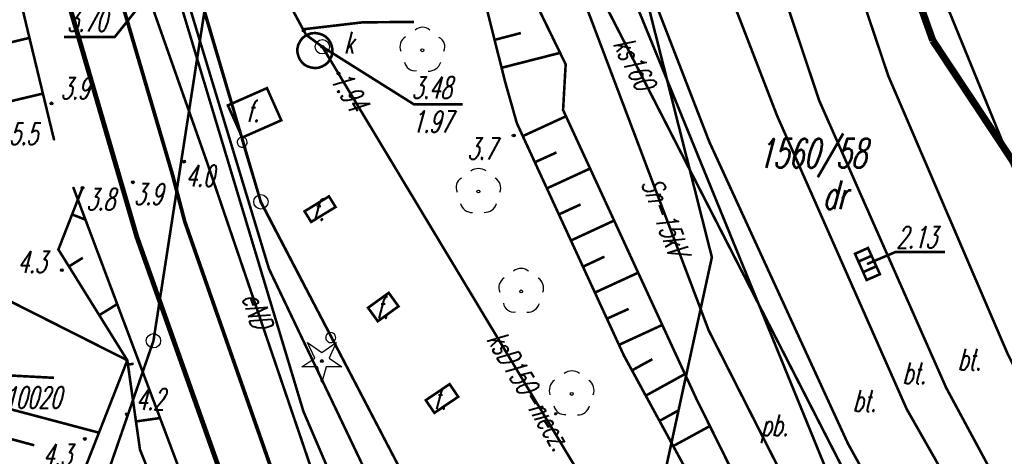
# Model space of a CAD drawing. Extents: x 6425777 to 6426103, y 6050596 to 6051176.
# Tile 31 of 72: x 6425864 to 6425898, y 6050805 to 6050820. Entities that reach past the tile are written whole.
import ezdxf

# ---------------------------------------------------------------- set-up
doc = ezdxf.new("R2010")
doc.units = 0
doc.header["$MEASUREMENT"] = 0
for name, pattern in [('BKO', [1.5, 1, -0.5]), ('GUZ', [1.5, 1, -0.5]), ('KOR', [4, 3, -1]), ('WRU', [1.5, 1, -0.5])]:
    doc.linetypes.add(name, pattern=pattern)
doc.layers.get('0').update_dxf_attribs({"linetype": 'CONTINUOUS'})
for name, color, linetype in [('121_Punkt_osnowy_szczegolowej_Atr103', 7, 'CONTINUOUS'), ('202_punkt_graniczny', 7, 'CONTINUOUS'), ('210_oznaczenie_konturu_uzytku_gruntowego', 96, 'CONTINUOUS'), ('211_numer_dzialki_ewidencyjnej', 7, 'CONTINUOUS'), ('218_kontur_uzytku_gruntowego', 96, 'GUZ'), ('219_dzialka_ewidencyjna', 7, 'CONTINUOUS'), ('312_budynek_ewidencyjny', 7, 'CONTINUOUS'), ('360_Fundament_obrys', 7, 'CONTINUOUS'), ('622_Punkt_rzednej_przewodu_SKPOD', 36, 'CONTINUOUS'), ('622_Punkt_rzednej_przewodu_SKPOD_Atr2', 36, 'CONTINUOUS'), ('820_Skarpa_nieumocniona', 7, 'CONTINUOUS'), ('823_Szczyt_skarpy_nieumocninej', 7, 'WRU'), ('824_Podnoze_skarpy_nieumocninej', 7, 'WRU'), ('drzewo_lisciaste__punkt_', 96, 'CONTINUOUS'), ('GEO_KOM___drzewa_iglaste', 96, 'CONTINUOUS'), ('GEO_KOM_fundament', 7, 'CONTINUOUS'), ('GEO_KOM_kratka_sciekowa', 36, 'CONTINUOUS'), ('GEO_KOM_obszar_utwardzony', 7, 'KOR'), ('GEO_KOM_ogrodzenie', 7, 'CONTINUOUS'), ('GEO_KOM_tor_kolejowy', 7, 'CONTINUOUS'), ('komora_podziemna___przewod_kanalizacyjny__powierzchnia_', 36, 'CONTINUOUS'), ('kraweznik__linia_', 7, 'CONTINUOUS'), ('przewod_elektroenergetyczny__linia_', 1, 'CONTINUOUS'), ('przewod_elektroenergetyczny__linia__Atr1', 1, 'CONTINUOUS'), ('przewod_kanalizacyjny__linia_', 36, 'CONTINUOUS'), ('przewod_kanalizacyjny__linia__Atr1', 36, 'CONTINUOUS'), ('przewod_wodociagowy__linia_', 5, 'CONTINUOUS'), ('punkt_o_okreslonej_wysokosci__siec_kanalizacyjna_', 36, 'CONTINUOUS'), ('punkt_o_okreslonej_wysokosci__siec_kanalizacyjna__Atr2', 36, 'CONTINUOUS'), ('punkt_o_okreslonej_wysokosci__siec_kanalizacyjna__Atr3', 36, 'CONTINUOUS'), ('punkt_o_okreslonej_wysokosci__siec_wodociagowa__Atr2', 5, 'CONTINUOUS'), ('punkt_wysokosciowy_naturalny', 7, 'CONTINUOUS'), ('punkt_wysokosciowy_naturalny_Atr2', 7, 'CONTINUOUS'), ('Sn_15kV', 1, 'BKO'), ('wlaz_okragly___siec_kanalizacyjna__punkt_', 7, 'CONTINUOUS'), ('wlaz_okragly___siec_kanalizacyjna__punkt__Atr17', 7, 'CONTINUOUS')]:
    doc.layers.add(name, color=color, linetype=linetype)
doc.styles.get("Standard").update_dxf_attribs({"font": 'simplex.shx', "width": 0.85})

# ---------------------------------------------------------------- blocks, each defined once
blk = doc.blocks.new('202')
at = {"color": 0, "linetype": 'Continuous'}
blk.add_circle((0, 0), 0.5, dxfattribs=at)
blk = doc.blocks.new('921')
at = {"color": 0, "linetype": 'Continuous'}
blk.add_lwpolyline([(-1, 1.3), (0, 0.6), (1, 1.3), (0.5, 0.2), (1.4, -0.4), (0.3, -0.4), (0, -1.5), (-0.3, -0.4), (-1.4, -0.4), (-0.5, 0.2), (-1, 1.3)], dxfattribs=at)
blk.add_circle((0, 0), 0.1, dxfattribs=at)
blk = doc.blocks.new('801')
at = {"color": 0, "linetype": 'Continuous'}
blk.add_circle((0, 0), 0.1, dxfattribs=at)

msp = doc.modelspace()

# ---------------------------------------------------------------- linework, layer by layer
for p in [(6425863.98, 6050819.38), (6425874.24, 6050818.81), (6425880.6, 6050817.6), (6425893.941, 6050817.799), (6425893.941, 6050817.799), (6425893.941, 6050817.799), (6425864.81, 6050816.84), (6425891.537, 6050816.936), (6425881.01, 6050816.15), (6425890.07, 6050816.41), (6425864.9, 6050815.57), (6425880.9, 6050815.72), (6425887.711, 6050815.499), (6425887.711, 6050815.499), (6425887.711, 6050815.499), (6425869.42, 6050814.81), (6425870.21, 6050814.83), (6425869.01, 6050814.4), (6425867.64, 6050814.09), (6425865.57, 6050813.91), (6425865.89, 6050813.9), (6425872.071, 6050813.388), (6425872.1, 6050813.41), (6425869.45, 6050812.72), (6425865.05, 6050811.75), (6425887.8, 6050811.48), (6425865.17, 6050811.03), (6425872.38, 6050811.08), (6425893.212, 6050811.247), (6425868.36, 6050808.57), (6425867.45, 6050807.89), (6425884.74, 6050808.05), (6425895.958, 6050806.931), (6425894.583, 6050806.191), (6425867.44, 6050806.01), (6425873.58, 6050806.11), (6425865.97, 6050805.15), (6425875.24, 6050805.08), (6425892.531, 6050805), (6425867.89, 6050804.78)]:
    msp.add_point(p)
at = {"color": 7}
for p in [(6425895.49, 6050819.03), (6425882.71, 6050818.2), (6425882.62, 6050816.61), (6425867.784, 6050812.182), (6425887.69, 6050808.93), (6425887.25, 6050806.57)]:
    msp.add_point(p, dxfattribs=at)
at = {"layer": '202_punkt_graniczny', "color": 7}
for p in [(6425872.1, 6050813.41), (6425868.36, 6050808.57)]:
    msp.add_point(p, dxfattribs=at)
at = {"layer": '218_kontur_uzytku_gruntowego', "linetype": 'GUZ', "const_width": 0.09}
for points in [[(6425903.19, 6050802.6), (6425893.29, 6050826.83)], [(6425883.72, 6050823.83), (6425894.33, 6050797.84)], [(6425870.14, 6050820.08), (6425872.1, 6050813.41)], [(6425872.1, 6050813.41), (6425883.06, 6050792.37)]]:
    msp.add_lwpolyline(points, dxfattribs=at)
at = {"layer": '219_dzialka_ewidencyjna', "linetype": 'Continuous', "const_width": 0.09}
for points in [[(6425903.19, 6050802.6), (6425893.29, 6050826.83)], [(6425894.33, 6050797.84), (6425883.72, 6050823.83)], [(6425870.14, 6050820.08), (6425868.36, 6050808.57)], [(6425872.1, 6050813.41), (6425870.14, 6050820.08)], [(6425883.06, 6050792.37), (6425872.1, 6050813.41)], [(6425861.41, 6050788.45), (6425868.36, 6050808.57)]]:
    msp.add_lwpolyline(points, dxfattribs=at)
at = {"layer": '312_budynek_ewidencyjny', "linetype": 'Continuous', "const_width": 0.25}
for points in [[(6425895.49, 6050819.03), (6425894.04, 6050823.11)], [(6425902.99, 6050807.71), (6425895.49, 6050819.03)]]:
    msp.add_lwpolyline(points, dxfattribs=at)
at = {"layer": '360_Fundament_obrys', "linetype": 'Continuous', "const_width": 0.09}
for points in [[(6425870.95, 6050816.77), (6425872.31, 6050817.37), (6425872.81, 6050816.25), (6425871.45, 6050815.65)], [(6425873.62, 6050813.08), (6425874.47, 6050813.6), (6425874.7, 6050813.23), (6425873.85, 6050812.71)], [(6425875.83, 6050809.72), (6425876.55, 6050810.24), (6425876.89, 6050809.77), (6425876.17, 6050809.25)], [(6425877.84, 6050806.5), (6425878.67, 6050807.06), (6425878.97, 6050806.62), (6425878.14, 6050806.06)]]:
    msp.add_lwpolyline(points, close=True, dxfattribs=at)
at = {"layer": '622_Punkt_rzednej_przewodu_SKPOD', "linetype": 'Continuous'}
for centre in [(6425873.59, 6050819.38), (6425874.8, 6050817.88)]:
    msp.add_circle(centre, 0.05, dxfattribs=at)
at = {"layer": '622_Punkt_rzednej_przewodu_SKPOD_Atr2', "linetype": 'Continuous', "const_width": 0.09}
msp.add_lwpolyline([(6425873.57, 6050819.42), (6425875.649, 6050819.663), (6425877.433, 6050819.676)], dxfattribs=at)
at = {"layer": '820_Skarpa_nieumocniona', "linetype": 'Continuous', "const_width": 0.09}
for points in [[(6425880.23, 6050819.05), (6425881.15, 6050819.29)], [(6425862.78, 6050818.82), (6425864.04, 6050819.12)], [(6425880.48, 6050818.08), (6425882.52, 6050818.6)], [(6425863.24, 6050816.88), (6425864.51, 6050817.18)], [(6425881.22, 6050815.7), (6425882.72, 6050816.39)], [(6425881.64, 6050814.79), (6425882.39, 6050815.13)], [(6425882.06, 6050813.88), (6425883.56, 6050814.57)], [(6425882.47, 6050812.97), (6425883.23, 6050813.32)], [(6425865.53, 6050812.97), (6425865.99, 6050812.79)], [(6425882.89, 6050812.06), (6425884.4, 6050812.76)], [(6425865.42, 6050811.16), (6425865.9, 6050811.46)], [(6425883.31, 6050811.15), (6425884.06, 6050811.5)], [(6425883.73, 6050810.25), (6425885.23, 6050810.94)], [(6425866.47, 6050809.46), (6425867.1, 6050809.85)], [(6425884.15, 6050809.34), (6425884.9, 6050809.68)], [(6425884.57, 6050808.43), (6425886.07, 6050809.12)], [(6425885.02, 6050807.54), (6425885.73, 6050807.93)], [(6425867.47, 6050807.74), (6425867.67, 6050807.77)], [(6425862.63, 6050807.4), (6425864.9, 6050807.28)], [(6425885.5, 6050806.66), (6425886.86, 6050807.41)], [(6425862.58, 6050806.4), (6425866.46, 6050805.37)], [(6425885.98, 6050805.78), (6425886.63, 6050806.14)], [(6425867.75, 6050805.76), (6425868.59, 6050805.88)], [(6425862.32, 6050805.44), (6425864.21, 6050804.93)], [(6425886.45, 6050804.9), (6425887.73, 6050805.6)]]:
    msp.add_lwpolyline(points, dxfattribs=at)
at = {"layer": '823_Szczyt_skarpy_nieumocninej', "linetype": 'WRU', "const_width": 0.09}
for points in [[(6425880.6, 6050817.6), (6425879.43, 6050822.25), (6425878.14, 6050823.6), (6425877.84, 6050824.2)], [(6425881.01, 6050816.15), (6425884.74, 6050808.05), (6425887.66, 6050802.69), (6425893.56, 6050790.9), (6425897.89, 6050783.83), (6425901.42, 6050777.92), (6425907.78, 6050770.1), (6425910.95, 6050765.08)], [(6425865.89, 6050813.9), (6425865.05, 6050811.75), (6425867.45, 6050807.89), (6425867.89, 6050804.78), (6425876.5, 6050783.37)], [(6425867.45, 6050807.89), (6425862.97, 6050810.15)], [(6425863.86, 6050798.73), (6425867.45, 6050807.89)]]:
    msp.add_lwpolyline(points, dxfattribs=at)
at = {"layer": '824_Podnoze_skarpy_nieumocninej', "linetype": 'WRU', "const_width": 0.09}
for points in [[(6425864.9, 6050815.57), (6425863.98, 6050819.38), (6425860.15, 6050835.42), (6425854.8, 6050858.61)], [(6425877.84, 6050824.2), (6425879.43, 6050824.4), (6425880.19, 6050823.38), (6425882.71, 6050818.2)], [(6425882.62, 6050816.61), (6425882.71, 6050818.2)], [(6425881.01, 6050816.15), (6425880.6, 6050817.6)], [(6425912.03, 6050765.74), (6425912.17, 6050765.82), (6425904.18, 6050777.75), (6425901.47, 6050781.84), (6425895.25, 6050791.57), (6425891.64, 6050797.7), (6425887.25, 6050806.57), (6425882.62, 6050816.61)], [(6425876.5, 6050783.37), (6425876.93, 6050785.04), (6425874.12, 6050791.68), (6425872.03, 6050796.73), (6425865.57, 6050813.91)]]:
    msp.add_lwpolyline(points, dxfattribs=at)
at = {"layer": 'drzewo_lisciaste__punkt_', "linetype": 'Continuous'}
for centre in [(6425877.72, 6050818.69), (6425879.67, 6050813.77), (6425881.16, 6050810.29), (6425882.92, 6050806.72)]:
    msp.add_circle(centre, 0.05, dxfattribs=at)
for centre, radius, start, end in [((6425877.728, 6050819.118), 0.373, 47.4816, 134.3372), ((6425877.332, 6050818.821), 0.39, 120.7915, 203.9726), ((6425878.142, 6050818.814), 0.36, 334.8451, 64.1455), ((6425877.463, 6050818.346), 0.371, 190.9342, 278.3823), ((6425877.936, 6050818.406), 0.444, 268.0365, 342.1285), ((6425879.674, 6050814.117), 0.453, 54.1526, 126.6907), ((6425879.268, 6050813.913), 0.374, 120.0086, 206.3813), ((6425880.045, 6050813.897), 0.404, 337.3213, 57.9011), ((6425879.441, 6050813.44), 0.399, 192.1814, 274.0591), ((6425879.889, 6050813.475), 0.433, 267.6464, 343.4234), ((6425881.156, 6050810.69), 0.4, 48.8153, 130.2676), ((6425880.773, 6050810.424), 0.39, 121.2271, 204.2885), ((6425881.526, 6050810.404), 0.416, 339.4855, 57.7832), ((6425880.91, 6050809.945), 0.374, 190.5844, 277.355), ((6425881.38, 6050809.995), 0.432, 267.4993, 343.4423), ((6425882.586, 6050806.835), 0.447, 125.892, 199.1322), ((6425882.922, 6050807.061), 0.459, 54.4253, 125.9728), ((6425883.285, 6050806.844), 0.415, 338.2818, 56.8669), ((6425882.68, 6050806.38), 0.384, 191.1141, 275.8325), ((6425883.133, 6050806.407), 0.422, 268.3148, 345.9961)]:
    msp.add_arc(centre, radius, start, end, dxfattribs=at)
at = {"layer": 'GEO_KOM___drzewa_iglaste'}
msp.add_point((6425874.222, 6050807.864), dxfattribs=at)
at = {"layer": 'GEO_KOM_kratka_sciekowa', "linetype": 'Continuous', "const_width": 0.09}
for points in [[(6425892.783, 6050811.599), (6425893.188, 6050810.687), (6425893.65, 6050810.889), (6425893.236, 6050811.803), (6425892.783, 6050811.599)], [(6425893.212, 6050811.247), (6425894.184, 6050811.66), (6425895.92, 6050811.66)], [(6425892.903, 6050811.33), (6425893.36, 6050811.53)], [(6425893.068, 6050810.962), (6425893.526, 6050811.167)]]:
    msp.add_lwpolyline(points, dxfattribs=at)
at = {"layer": 'GEO_KOM_obszar_utwardzony', "linetype": 'KOR', "const_width": 0.09}
for points in [[(6425872.38, 6050869.87), (6425874.35, 6050862), (6425871.71, 6050861.34), (6425871.2, 6050861.23), (6425874.31, 6050847.21), (6425876.92, 6050836.42), (6425877.6, 6050832.1), (6425876.31, 6050830.08), (6425876.57, 6050829.09), (6425877.58, 6050825.22), (6425877.84, 6050824.2), (6425879.43, 6050824.4), (6425880.19, 6050823.38), (6425882.71, 6050818.2), (6425882.62, 6050816.61), (6425887.25, 6050806.57), (6425891.64, 6050797.7)], [(6425897.815, 6050795.427), (6425892.531, 6050805), (6425887.711, 6050815.499), (6425883.158, 6050827.246), (6425879.965, 6050839.59), (6425877.399, 6050854.374), (6425876.005, 6050867.595), (6425880.549, 6050868.254), (6425883.485, 6050855.778), (6425887.1, 6050841.14), (6425890.082, 6050829.288), (6425893.941, 6050817.799), (6425898.101, 6050808.104), (6425903.117, 6050798.397)], [(6425897.815, 6050795.427), (6425892.531, 6050805), (6425887.711, 6050815.499), (6425883.158, 6050827.246), (6425879.965, 6050839.59), (6425877.399, 6050854.374), (6425876.005, 6050867.595)]]:
    msp.add_lwpolyline(points, dxfattribs=at)
for points in [[(6425880.549, 6050868.254), (6425882.89, 6050866.59), (6425892.22, 6050827.71), (6425894.04, 6050823.11), (6425895.49, 6050819.03), (6425902.99, 6050807.71), (6425911.529, 6050794.328), (6425911.218, 6050787.077), (6425910.556, 6050786.698), (6425903.117, 6050798.397), (6425898.101, 6050808.104), (6425893.941, 6050817.799), (6425890.082, 6050829.288), (6425887.1, 6050841.14), (6425883.485, 6050855.778)], [(6425881.068, 6050855.22), (6425878.898, 6050863.962), (6425879.881, 6050854.947), (6425882.512, 6050840.146), (6425885.603, 6050827.979), (6425890.07, 6050816.41), (6425894.583, 6050806.191), (6425900.002, 6050796.66), (6425913.636, 6050774.906), (6425922.626, 6050763.473), (6425901.147, 6050797.299), (6425895.958, 6050806.931), (6425891.537, 6050816.936), (6425887.644, 6050828.565), (6425884.605, 6050840.602)]]:
    msp.add_lwpolyline(points, close=True, dxfattribs=at)
at = {"layer": 'GEO_KOM_ogrodzenie', "linetype": 'Continuous'}
msp.add_lwpolyline([(6425867.262, 6050829.708), (6425869.274, 6050822.847), (6425869.274, 6050822.847, 1), (6425869.372, 6050822.511, 1), (6425869.274, 6050822.847), (6425869.372, 6050822.511), (6425870.093, 6050820.054), (6425870.093, 6050820.054), (6425871.399, 6050815.654), (6425871.399, 6050815.654, 1), (6425871.498, 6050815.319, 1), (6425871.399, 6050815.654), (6425871.498, 6050815.319), (6425872.071, 6050813.388), (6425872.071, 6050813.388), (6425874.45, 6050808.836), (6425874.45, 6050808.836, 1), (6425874.612, 6050808.526, 1), (6425874.45, 6050808.836), (6425874.612, 6050808.526), (6425877.923, 6050802.188)], format="xyb", dxfattribs=at)
at = {"layer": 'GEO_KOM_tor_kolejowy', "linetype": 'Continuous', "const_width": 0.17}
msp.add_lwpolyline([(6425859.78, 6050841.59), (6425862.748, 6050829.45), (6425867.784, 6050812.182), (6425871.801, 6050800.862), (6425877.02, 6050789.092)], dxfattribs=at)
at = {"layer": 'komora_podziemna___przewod_kanalizacyjny__powierzchnia_', "linetype": 'Continuous', "const_width": 0.09}
msp.add_lwpolyline([(6425874.22, 6050818.12), (6425874.33, 6050818.18), (6425874.43, 6050818.26), (6425874.5, 6050818.37), (6425874.56, 6050818.48), (6425874.59, 6050818.61), (6425874.59, 6050818.73), (6425874.56, 6050818.86), (6425874.51, 6050818.98), (6425874.44, 6050819.08), (6425874.35, 6050819.17), (6425874.24, 6050819.23), (6425874.12, 6050819.27), (6425873.99, 6050819.29), (6425873.86, 6050819.28), (6425873.74, 6050819.24), (6425873.63, 6050819.18), (6425873.53, 6050819.1), (6425873.46, 6050818.99), (6425873.4, 6050818.88), (6425873.37, 6050818.75), (6425873.37, 6050818.63), (6425873.4, 6050818.5), (6425873.45, 6050818.38), (6425873.52, 6050818.28), (6425873.61, 6050818.19), (6425873.72, 6050818.13), (6425873.84, 6050818.09), (6425873.97, 6050818.07), (6425874.1, 6050818.08)], close=True, dxfattribs=at)
at = {"layer": 'kraweznik__linia_', "linetype": 'Continuous', "const_width": 0.13}
for points in [[(6425869.01, 6050814.4), (6425864.47, 6050829.83), (6425859.86, 6050848.63), (6425858.33, 6050855.72)], [(6425888.45, 6050770.32), (6425882.92, 6050779.97), (6425877.8, 6050791.21), (6425873.39, 6050801.47), (6425869.45, 6050812.72), (6425869.01, 6050814.4)]]:
    msp.add_lwpolyline(points, dxfattribs=at)
at = {"layer": 'przewod_elektroenergetyczny__linia_', "linetype": 'Continuous', "const_width": 0.09}
for points in [[(6425874.51, 6050802.19), (6425870.21, 6050814.83), (6425866.48, 6050825.42), (6425867.55, 6050830.77), (6425865.69, 6050837.55), (6425868.41, 6050844.29), (6425864.36, 6050853.01), (6425863.95, 6050860.39), (6425865.38, 6050869.24), (6425868.52, 6050872.48), (6425878.84, 6050875.02), (6425880.2, 6050873.91), (6425886.12, 6050876.27), (6425898.99, 6050878.65), (6425902.86, 6050879.33), (6425904.88, 6050881.17), (6425903.33, 6050891.16), (6425897.78, 6050923.14)], [(6425887.38, 6050779.71), (6425880.3, 6050794.46), (6425875.24, 6050805.08), (6425872.38, 6050811.08), (6425867.82, 6050826.14), (6425862.06, 6050848.97), (6425858.88, 6050861.83), (6425840.39, 6050857.57)]]:
    msp.add_lwpolyline(points, dxfattribs=at)
at = {"layer": 'przewod_kanalizacyjny__linia_', "linetype": 'Continuous', "const_width": 0.09}
for points in [[(6426033.15, 6050626.31), (6426021.33, 6050634.58), (6426007.02, 6050644.5), (6425998.54, 6050650.6), (6425981.85, 6050662.31), (6425968.19, 6050671.92), (6425958.05, 6050677.73), (6425951.06, 6050681.58), (6425947.62, 6050682.77), (6425925.43, 6050704.87), (6425908.32, 6050731.71), (6425913.4, 6050737.44), (6425913.08, 6050738.31), (6425906.62, 6050746.68), (6425895.52, 6050762.12), (6425881.58, 6050787.44), (6425873.58, 6050806.11), (6425867.33, 6050826.86), (6425864.54, 6050839.15)], [(6425880.91, 6050826.48), (6425900.21, 6050788.79)], [(6425891.67, 6050789.84), (6425874.24, 6050818.81), (6425873.67, 6050819.23), (6425870.81, 6050824.53), (6425871.13, 6050825.05), (6425872.77, 6050825.42)]]:
    msp.add_lwpolyline(points, dxfattribs=at)
at = {"layer": 'przewod_wodociagowy__linia_', "linetype": 'Continuous', "const_width": 0.09}
msp.add_lwpolyline([(6425908.77, 6050763.73), (6425896.8, 6050782.06), (6425884.99, 6050798.57), (6425887.8, 6050811.48), (6425879.69, 6050843.59), (6425875.69, 6050858.52)], dxfattribs=at)
at = {"layer": 'punkt_o_okreslonej_wysokosci__siec_kanalizacyjna_', "color": 34}
msp.add_point((6425874.24, 6050818.81), dxfattribs=at)
at = {"layer": 'punkt_o_okreslonej_wysokosci__siec_kanalizacyjna__Atr2', "linetype": 'Continuous', "const_width": 0.09}
msp.add_lwpolyline([(6425874.24, 6050818.81), (6425877.42, 6050816.81), (6425879.13, 6050816.81)], dxfattribs=at)
at = {"layer": 'punkt_o_okreslonej_wysokosci__siec_wodociagowa__Atr2', "linetype": 'Continuous', "const_width": 0.09}
msp.add_lwpolyline([(6425870.07, 6050822.98), (6425867.01, 6050819.15), (6425865.24, 6050819.15)], dxfattribs=at)
at = {"layer": 'punkt_wysokosciowy_naturalny', "color": 7}
for p in [(6425864.81, 6050816.84), (6425864.81, 6050816.84), (6425880.9, 6050815.72), (6425869.42, 6050814.81), (6425867.64, 6050814.09), (6425865.89, 6050813.9), (6425865.17, 6050811.03), (6425867.44, 6050806.01), (6425867.44, 6050806.01), (6425865.97, 6050805.15)]:
    msp.add_point(p, dxfattribs=at)
at = {"layer": 'Sn_15kV', "linetype": 'BKO', "const_width": 0.09}
msp.add_lwpolyline([(6425854.508, 6050908.706), (6425856.73, 6050899.98), (6425864.35, 6050899.94), (6425868.12, 6050883.82), (6425872.93, 6050862.71), (6425876.14, 6050849.13), (6425879.63, 6050834.02), (6425882.68, 6050822.19), (6425887.69, 6050808.93), (6425892.84, 6050798.79)], dxfattribs=at)
at = {"layer": 'wlaz_okragly___siec_kanalizacyjna__punkt_', "linetype": 'Continuous'}
msp.add_circle((6425874.24, 6050818.81), 0.25, dxfattribs=at)

# ---------------------------------------------------------------- block references
at = {"layer": '202_punkt_graniczny', "color": 7, "linetype": 'Continuous', "xscale": 0.5, "yscale": 0.5, "zscale": 0.5}
for p in [(6425872.1, 6050813.41), (6425868.36, 6050808.57)]:
    msp.add_blockref('202', p, dxfattribs=at)
at = {"layer": 'GEO_KOM___drzewa_iglaste', "linetype": 'Continuous', "xscale": 0.5, "yscale": 0.5, "zscale": 0.5}
msp.add_blockref('921', (6425874.222, 6050807.864), dxfattribs=at)
at = {"layer": 'punkt_o_okreslonej_wysokosci__siec_kanalizacyjna_', "color": 34, "linetype": 'Continuous', "xscale": 0.5, "yscale": 0.5, "zscale": 0.5}
msp.add_blockref('801', (6425874.24, 6050818.81), dxfattribs=at)
at = {"layer": 'punkt_wysokosciowy_naturalny', "color": 7, "linetype": 'Continuous', "xscale": 0.5, "yscale": 0.5, "zscale": 0.5}
for p in [(6425864.81, 6050816.84), (6425864.81, 6050816.84), (6425880.9, 6050815.72), (6425869.42, 6050814.81), (6425867.64, 6050814.09), (6425865.89, 6050813.9), (6425865.17, 6050811.03), (6425867.44, 6050806.01), (6425867.44, 6050806.01), (6425865.97, 6050805.15)]:
    msp.add_blockref('801', p, dxfattribs=at)

# ---------------------------------------------------------------- texts
at = {"layer": '121_Punkt_osnowy_szczegolowej_Atr103', "oblique": 15, "width": 0.62}
msp.add_text('622611.1.10020', height=0.75, dxfattribs=at).set_placement((6425859.97, 6050806.22))
at = {"layer": '210_oznaczenie_konturu_uzytku_gruntowego', "oblique": 15, "width": 0.62}
msp.add_text('dr', height=1, dxfattribs=at).set_placement((6425891.65, 6050813.15))
at = {"layer": '211_numer_dzialki_ewidencyjnej', "oblique": 15, "width": 0.62}
msp.add_text('1560/58', height=1, dxfattribs=at).set_placement((6425889.4, 6050814.6))
at = {"layer": '622_Punkt_rzednej_przewodu_SKPOD_Atr2', "oblique": 15, "width": 0.62}
msp.add_text('1.94', height=0.75, rotation=301.8, dxfattribs=at).set_placement((6425874.501, 6050817.662))
at = {"layer": 'GEO_KOM_fundament', "oblique": 15, "width": 0.62}
for p in [(6425871.597, 6050816.192), (6425873.874, 6050812.758), (6425876.109, 6050809.352), (6425878.114, 6050806.186)]:
    msp.add_text('f.', height=0.75, dxfattribs=at).set_placement(p)
at = {"layer": 'GEO_KOM_kratka_sciekowa', "oblique": 15, "width": 0.62}
msp.add_text('2.13', height=0.75, dxfattribs=at).set_placement((6425894.23, 6050811.8))
at = {"layer": 'GEO_KOM_obszar_utwardzony', "oblique": 15, "width": 0.62}
for s, p in [('bt.', (6425896.348, 6050807.545)), ('bt.', (6425894.428, 6050807.065)), ('bt.', (6425892.697, 6050806.105)), ('pb.', (6425889.5, 6050805.255))]:
    msp.add_text(s, height=0.75, dxfattribs=at).set_placement(p)
at = {"layer": 'przewod_elektroenergetyczny__linia__Atr1', "oblique": 15, "width": 0.62}
msp.add_text('eND', height=0.75, rotation=288.8, dxfattribs=at).set_placement((6425871.425, 6050810.089))
at = {"layer": 'przewod_kanalizacyjny__linia__Atr1', "oblique": 15, "width": 0.62}
for s, rotation, p in [('ks160', 297.1, (6425884.342, 6050818.898)), ('ksD150-niecz.', 301, (6425879.938, 6050808.617))]:
    msp.add_text(s, height=0.75, rotation=rotation, dxfattribs=at).set_placement(p)
at = {"layer": 'punkt_o_okreslonej_wysokosci__siec_kanalizacyjna__Atr2', "oblique": 15, "width": 0.62}
msp.add_text('3.48', height=0.75, dxfattribs=at).set_placement((6425877.35, 6050817.01))
at = {"layer": 'punkt_o_okreslonej_wysokosci__siec_kanalizacyjna__Atr3', "oblique": 15, "width": 0.62}
msp.add_text('1.97', height=0.75, dxfattribs=at).set_placement((6425877.36, 6050815.83))
at = {"layer": 'punkt_o_okreslonej_wysokosci__siec_wodociagowa__Atr2', "oblique": 15, "width": 0.62}
msp.add_text('3.70', height=0.75, dxfattribs=at).set_placement((6425865.35, 6050819.34))
at = {"layer": 'punkt_wysokosciowy_naturalny_Atr2', "oblique": 15, "width": 0.62}
for s, p in [('3.9', (6425865.13, 6050816.99)), ('5.5', (6425863.337, 6050815.4)), ('3.7', (6425879.29, 6050814.89)), ('4.0', (6425869.48, 6050813.94)), ('3.9', (6425867.68, 6050813.3)), ('3.8', (6425866.02, 6050813.12)), ('4.3', (6425863.63, 6050810.94)), ('4.2', (6425867.75, 6050806.16)), ('4.3', (6425864.51, 6050804.22))]:
    msp.add_text(s, height=0.75, dxfattribs=at).set_placement(p)
at = {"layer": 'Sn_15kV', "oblique": 15, "width": 0.62}
msp.add_text('Sn-15kV', height=0.75, rotation=290.6, dxfattribs=at).set_placement((6425885.338, 6050814.066))
at = {"layer": 'wlaz_okragly___siec_kanalizacyjna__punkt__Atr17', "oblique": 15, "width": 0.62}
msp.add_text('k', height=0.75, dxfattribs=at).set_placement((6425874.987, 6050818.578))

doc.saveas('drawing.dxf')
